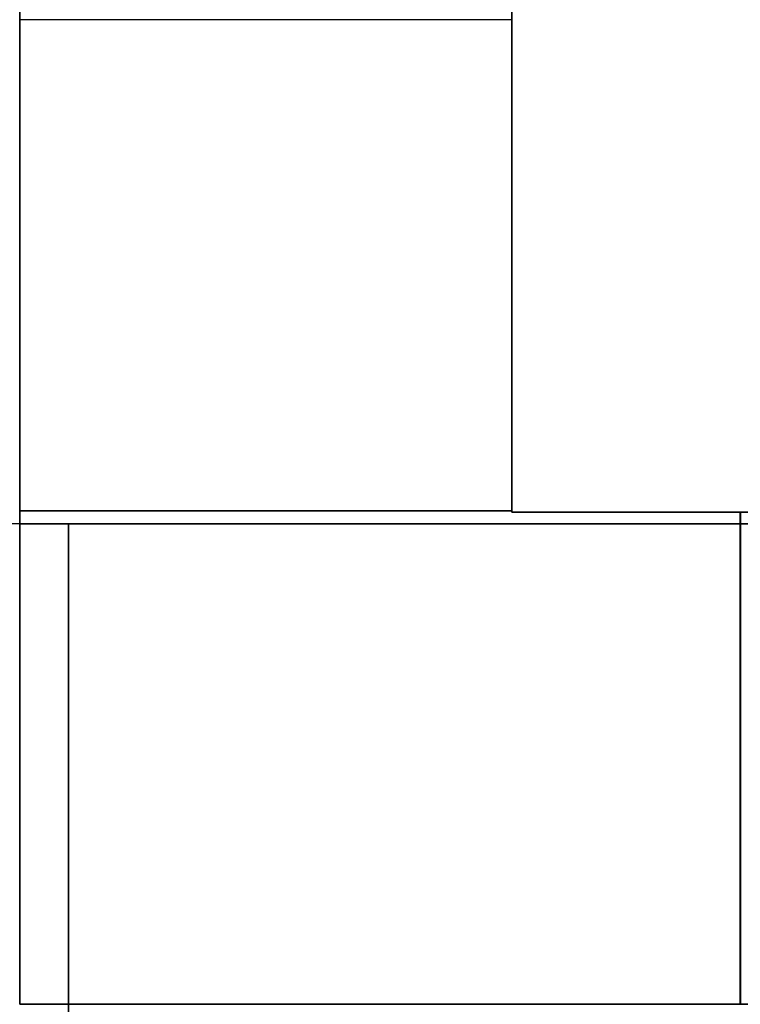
# Model space of a CAD drawing. Header units: millimetres. Extents: x -35 to 33166, y -35 to 31591.
# Tile 7 of 100: x 1232 to 1381, y 1119 to 1323. Entities that reach past the tile are written whole.
import ezdxf

# ---------------------------------------------------------------- set-up
doc = ezdxf.new("R2010")
doc.units = ezdxf.units.MM
doc.header["$LTSCALE"] = 25.4
doc.layers.get('0').update_dxf_attribs({"true_color": 0xffffff})
doc.layers.add('ICF - L1', color=7, linetype='Continuous', true_color=0xb4b464)
doc.layers.add('ICF - L2', color=7, linetype='Continuous', true_color=0x64ff64)

# ---------------------------------------------------------------- blocks, each defined once
blk = doc.blocks.new('Group8179')
for p, q in [((-571.55, -355.6, 457.2), (-571.55, -254, 457.2)), ((-571.55, -254, 457.2), (-571.55, -254, 0)), ((-571.55, -254, 0), (-571.55, -355.6, 0)), ((-571.55, -254, 0), (-254, -254, 0)), ((-571.55, -254, 457.2), (-254, -254, 457.2)), ((-254, -254, 0), (-254, -402.8, 0)), ((-254, -254, 457.2), (-254, -254, 0)), ((-254, -254, 457.2), (-254, -402.8, 457.2)), ((-571.55, -355.6, 0), (-571.55, -355.6, 457.2)), ((-571.55, -355.6, 0), (-355.6, -355.6, 0)), ((-355.6, -355.6, 457.2), (-571.55, -355.6, 457.2)), ((-355.6, -355.6, 0), (-355.6, -402.8, 0)), ((-355.6, -402.8, 457.2), (-355.6, -355.6, 457.2)), ((-355.6, -355.6, 457.2), (-355.6, -355.6, 0)), ((-254, -402.8, 457.2), (-355.6, -402.8, 457.2)), ((-355.6, -402.8, 457.2), (-355.6, -402.8, 0)), ((-355.6, -402.8, 0), (-254, -402.8, 0)), ((-254, -402.8, 0), (-254, -402.8, 457.2))]:
    blk.add_line(p, q)
blk = doc.blocks.new('6XR35_90_C_MSG#74')
blk.add_blockref('Group8179', (0, 0))
blk = doc.blocks.new('Group8176')
for p, q in [((-402.8, 0, 0), (-402.8, -101.6, 0)), ((-402.8, -101.6, 457.2), (-402.8, 0, 457.2)), ((-402.8, 0, 457.2), (-402.8, 0, 0)), ((0, 0, 457.2), (-402.8, 0, 457.2)), ((-402.8, 0, 0), (0, 0, 0)), ((-402.8, -101.6, 0), (-402.8, -101.6, 457.2)), ((-227.79, -101.6, 457.2), (-402.8, -101.6, 457.2)), ((-227.79, -101.6, 0), (-402.8, -101.6, 0))]:
    blk.add_line(p, q)
blk = doc.blocks.new('6XR35_90_C_MSG#73')
blk.add_blockref('Group8176', (0, 0))
blk = doc.blocks.new('Group7852')
for p, q in [((0, 0, 0), (0, -402.8, 0)), ((0, -402.8, 457.2), (0, 0, 457.2)), ((-101.6, -402.8, 0), (-101.6, -227.96, 0)), ((-101.6, -402.8, 457.2), (-101.6, -227.96, 457.2)), ((0, -402.8, 457.2), (-101.6, -402.8, 457.2)), ((-101.6, -402.8, 457.2), (-101.6, -402.8, 0)), ((-101.6, -402.8, 0), (0, -402.8, 0)), ((0, -402.8, 0), (0, -402.8, 457.2))]:
    blk.add_line(p, q)
blk = doc.blocks.new('6XR35_90_C_MSG#34')
blk.add_blockref('Group7852', (0, 0))
blk = doc.blocks.new('Group7854')
for p, q in [((-402.8, -254, 0), (-402.8, -355.6, 0)), ((-402.8, -355.6, 457.2), (-402.8, -254, 457.2)), ((-402.8, -254, 457.2), (-402.8, -254, 0)), ((-254, -254, 0), (-402.8, -254, 0)), ((-254, -254, 457.2), (-402.8, -254, 457.2)), ((-254, -254, 0), (-254, -571.55, 0)), ((-254, -254, 457.2), (-254, -254, 0)), ((-254, -254, 457.2), (-254, -571.55, 457.2)), ((-402.8, -355.6, 0), (-402.8, -355.6, 457.2)), ((-355.6, -355.6, 457.2), (-402.8, -355.6, 457.2)), ((-402.8, -355.6, 0), (-355.6, -355.6, 0)), ((-355.6, -571.55, 457.2), (-355.6, -355.6, 457.2)), ((-355.6, -355.6, 457.2), (-355.6, -355.6, 0)), ((-355.6, -355.6, 0), (-355.6, -571.55, 0)), ((-355.6, -571.55, 0), (-254, -571.55, 0)), ((-254, -571.55, 457.2), (-355.6, -571.55, 457.2)), ((-355.6, -571.55, 457.2), (-355.6, -571.55, 0)), ((-254, -571.55, 0), (-254, -571.55, 457.2))]:
    blk.add_line(p, q)
blk = doc.blocks.new('6XR35_90_C_MSG#35')
blk.add_blockref('Group7854', (0, 0))
blk = doc.blocks.new('Group8510')
for p, q in [((0, 0, 0), (0, -402.8, 0)), ((0, -402.8, 457.2), (0, 0, 457.2)), ((-101.6, -402.8, 0), (-101.6, -227.96, 0)), ((-101.6, -402.8, 457.2), (-101.6, -227.96, 457.2)), ((0, -402.8, 457.2), (-101.6, -402.8, 457.2)), ((-101.6, -402.8, 457.2), (-101.6, -402.8, 0)), ((-101.6, -402.8, 0), (0, -402.8, 0)), ((0, -402.8, 0), (0, -402.8, 457.2))]:
    blk.add_line(p, q)
blk = doc.blocks.new('6XR35_90_C_MSG#102')
blk.add_blockref('Group8510', (0, 0))
blk = doc.blocks.new('Group8681')
for p, q in [((-571.55, -254, 0), (-571.55, -355.6, 0)), ((-571.55, -355.6, 457.2), (-571.55, -254, 457.2)), ((-571.55, -254, 457.2), (-571.55, -254, 0)), ((-571.55, -254, 0), (-254, -254, 0)), ((-571.55, -254, 457.2), (-254, -254, 457.2)), ((-254, -254, 0), (-254, -402.8, 0)), ((-254, -254, 457.2), (-254, -254, 0)), ((-254, -254, 457.2), (-254, -402.8, 457.2)), ((-571.55, -355.6, 457.2), (-571.55, -355.6, 0)), ((-571.55, -355.6, 0), (-355.6, -355.6, 0)), ((-355.6, -355.6, 457.2), (-571.55, -355.6, 457.2)), ((-355.6, -355.6, 0), (-355.6, -402.8, 0)), ((-355.6, -402.8, 457.2), (-355.6, -355.6, 457.2)), ((-355.6, -355.6, 457.2), (-355.6, -355.6, 0)), ((-254, -402.8, 457.2), (-355.6, -402.8, 457.2)), ((-355.6, -402.8, 457.2), (-355.6, -402.8, 0)), ((-355.6, -402.8, 0), (-254, -402.8, 0)), ((-254, -402.8, 0), (-254, -402.8, 457.2))]:
    blk.add_line(p, q)
blk = doc.blocks.new('6XR35_90_C_MSG#139')
blk.add_blockref('Group8681', (0, 0))
blk = doc.blocks.new('Group8679')
for p, q in [((-402.8, 0, 0), (-402.8, -101.6, 0)), ((-402.8, -101.6, 457.2), (-402.8, 0, 457.2)), ((-402.8, 0, 457.2), (-402.8, 0, 0)), ((-402.8, 0, 0), (0, 0, 0)), ((0, 0, 457.2), (-402.8, 0, 457.2)), ((-402.8, -101.6, 0), (-402.8, -101.6, 457.2)), ((-227.79, -101.6, 0), (-402.8, -101.6, 0)), ((-227.79, -101.6, 457.2), (-402.8, -101.6, 457.2))]:
    blk.add_line(p, q)
blk = doc.blocks.new('6XR35_90_C_MSG#138')
blk.add_blockref('Group8679', (0, 0))
blk = doc.blocks.new('Group#1518')
for p, q in [((-101.6, -355.61, 457.2), (0, -355.6, 457.2)), ((-101.6, -355.61, 0), (-101.6, -355.61, 457.2)), ((-0.01, -355.62, 0), (-101.6, -355.61, 0)), ((-101.6, -402.8, 0), (-101.6, -355.61, 0)), ((-101.6, -402.8, 457.2), (-101.6, -355.61, 457.2)), ((0, -355.6, 457.2), (-0.01, -355.62, 0)), ((0, -402.8, 0), (-0.01, -355.62, 0)), ((0, -402.8, 457.2), (0, -355.6, 457.2)), ((-101.6, -402.8, 457.2), (-101.6, -402.8, 0)), ((-101.6, -402.8, 0), (0, -402.8, 0)), ((0, -402.8, 457.2), (-101.6, -402.8, 457.2)), ((0, -402.8, 0), (0, -402.8, 457.2))]:
    blk.add_line(p, q)
blk = doc.blocks.new('6XR35_90_C_MSG#174')
blk.add_blockref('Group#1518', (0, 0))
blk = doc.blocks.new('Group#1520')
for p, q in [((-402.8, -254, 0), (-402.8, -355.6, 0)), ((-402.8, -355.6, 457.2), (-402.8, -254, 457.2)), ((-402.8, -254, 457.2), (-402.8, -254, 0)), ((-254, -254, 0), (-402.8, -254, 0)), ((-254, -254, 457.2), (-402.8, -254, 457.2)), ((-254, -254, 0), (-254, -571.55, 0)), ((-254, -254, 457.2), (-254, -254, 0)), ((-254, -254, 457.2), (-254, -571.55, 457.2)), ((-402.8, -355.6, 0), (-402.8, -355.6, 457.2)), ((-402.8, -355.6, 0), (-355.6, -355.6, 0)), ((-355.6, -355.6, 457.2), (-402.8, -355.6, 457.2)), ((-355.6, -571.55, 457.2), (-355.6, -355.6, 457.2)), ((-355.6, -355.6, 457.2), (-355.6, -355.6, 0)), ((-355.6, -355.6, 0), (-355.6, -571.55, 0)), ((-355.6, -571.55, 0), (-355.6, -571.55, 457.2)), ((-355.6, -571.55, 0), (-254, -571.55, 0)), ((-254, -571.55, 457.2), (-355.6, -571.55, 457.2)), ((-254, -571.55, 0), (-254, -571.55, 457.2))]:
    blk.add_line(p, q)
blk = doc.blocks.new('6XR35_90_C_MSG#175')
blk.add_blockref('Group#1520', (0, 0))
blk = doc.blocks.new('Group9319')
for p, q in [((-571.55, -355.6, 457.2), (-571.55, -254, 457.2)), ((-571.55, -254, 457.2), (-571.55, -254, 0)), ((-571.55, -254, 0), (-571.55, -355.6, 0)), ((-571.55, -254, 0), (-254, -254, 0)), ((-571.55, -254, 457.2), (-254, -254, 457.2)), ((-254, -254, 0), (-254, -402.8, 0)), ((-254, -254, 457.2), (-254, -254, 0)), ((-254, -254, 457.2), (-254, -402.8, 457.2)), ((-571.55, -355.6, 0), (-355.6, -355.6, 0)), ((-355.6, -355.6, 457.2), (-571.55, -355.6, 457.2)), ((-571.55, -355.6, 457.2), (-571.55, -355.6, 0)), ((-355.6, -355.6, 457.2), (-355.6, -355.6, 0)), ((-355.6, -355.6, 0), (-355.6, -402.8, 0)), ((-355.6, -402.8, 457.2), (-355.6, -355.6, 457.2)), ((-254, -402.8, 457.2), (-355.6, -402.8, 457.2)), ((-355.6, -402.8, 457.2), (-355.6, -402.8, 0)), ((-355.6, -402.8, 0), (-254, -402.8, 0)), ((-254, -402.8, 0), (-254, -402.8, 457.2))]:
    blk.add_line(p, q)
blk = doc.blocks.new('6XR35_90_C_MSG#212')
blk.add_blockref('Group9319', (0, 0))
blk = doc.blocks.new('Group9317')
for p, q in [((-402.8, 0, 0), (-402.8, -101.6, 0)), ((-402.8, -101.6, 457.2), (-402.8, 0, 457.2)), ((-402.8, 0, 457.2), (-402.8, 0, 0)), ((-402.8, 0, 457.2), (0, 0, 457.2)), ((-402.8, 0, 0), (0, 0, 0)), ((-402.8, -101.6, 0), (-402.8, -101.6, 457.2)), ((-227.79, -101.6, 0), (-402.8, -101.6, 0)), ((-227.79, -101.6, 457.2), (-402.8, -101.6, 457.2))]:
    blk.add_line(p, q)
blk = doc.blocks.new('6XR35_90_C_MSG#211')
blk.add_blockref('Group9317', (0, 0))
blk = doc.blocks.new('Group#3581')
for p, q in [((0, 0, 0), (0, -402.8, 0)), ((0, 0, 457.2), (0, -402.8, 457.2)), ((-101.6, -402.8, 0), (-101.6, -227.96, 0)), ((-101.6, -402.8, 457.2), (-101.6, -227.96, 457.2)), ((0, -402.8, 457.2), (-101.6, -402.8, 457.2)), ((-101.6, -402.8, 457.2), (-101.6, -402.8, 0)), ((-101.6, -402.8, 0), (0, -402.8, 0)), ((0, -402.8, 0), (0, -402.8, 457.2))]:
    blk.add_line(p, q)
blk = doc.blocks.new('6XR35_90_C_MSG#244')
blk.add_blockref('Group#3581', (0, 0))
blk = doc.blocks.new('Group#3583')
for p, q in [((-402.8, -254, 0), (-402.8, -355.6, 0)), ((-402.8, -355.6, 457.2), (-402.8, -254, 457.2)), ((-402.8, -254, 457.2), (-402.8, -254, 0)), ((-254, -254, 0), (-402.8, -254, 0)), ((-254, -254, 457.2), (-402.8, -254, 457.2)), ((-254, -254, 0), (-254, -571.55, 0)), ((-254, -254, 457.2), (-254, -254, 0)), ((-254, -254, 457.2), (-254, -571.55, 457.2)), ((-402.8, -355.6, 0), (-402.8, -355.6, 457.2)), ((-402.8, -355.6, 0), (-355.6, -355.6, 0)), ((-355.6, -355.6, 457.2), (-402.8, -355.6, 457.2)), ((-355.6, -571.55, 457.2), (-355.6, -355.6, 457.2)), ((-355.6, -355.6, 457.2), (-355.6, -355.6, 0)), ((-355.6, -355.6, 0), (-355.6, -571.55, 0)), ((-355.6, -571.55, 0), (-355.6, -571.55, 457.2)), ((-355.6, -571.55, 0), (-254, -571.55, 0)), ((-254, -571.55, 457.2), (-355.6, -571.55, 457.2)), ((-254, -571.55, 0), (-254, -571.55, 457.2))]:
    blk.add_line(p, q)
blk = doc.blocks.new('6XR35_90_C_MSG#245')
blk.add_blockref('Group#3583', (0, 0))
blk = doc.blocks.new('Group10231')
for p, q in [((-402.8, -101.6, 457.2), (-402.8, 0, 457.2)), ((-402.8, 0, 457.2), (-402.8, 0, 0)), ((-402.8, 0, 0), (-402.8, -101.6, 0)), ((-355.63, -0.02, 0), (-402.8, 0, 0)), ((-355.6, 0, 457.2), (-402.8, 0, 457.2)), ((-355.63, -0.02, 0), (-355.6, 0, 457.2)), ((-355.6, 0, 457.2), (-355.6, -101.6, 457.2)), ((-355.62, -101.6, 0), (-355.63, -0.02, 0)), ((-402.8, -101.6, 0), (-402.8, -101.6, 457.2)), ((-355.62, -101.6, 0), (-402.8, -101.6, 0)), ((-355.6, -101.6, 457.2), (-402.8, -101.6, 457.2)), ((-355.6, -101.6, 457.2), (-355.62, -101.6, 0))]:
    blk.add_line(p, q)
blk = doc.blocks.new('6XR35_90_C_MSG#284')
blk.add_blockref('Group10231', (0, 0))
blk = doc.blocks.new('Group#4044')
for p, q in [((-355.88, -254, 98.33), (-571.55, -254, 98.33)), ((-571.55, -254, 98.33), (-571.55, -355.59, 98.33)), ((-571.55, -254, 250.87), (-355.88, -254, 250.87)), ((-571.55, -355.59, 250.87), (-571.55, -254, 250.87)), ((-571.55, -254, 98.33), (-571.55, -254, 0)), ((-571.55, -254, 0), (-571.55, -355.6, 0)), ((-571.55, -355.6, 457.2), (-571.55, -254, 457.2)), ((-571.55, -254, 457.2), (-571.55, -254, 250.87)), ((-571.55, -254, 457.2), (-254, -254, 457.2)), ((-571.55, -254, 0), (-254, -254, 0)), ((-355.88, -355.6, 98.33), (-355.88, -254, 98.33)), ((-355.88, -254, 250.87), (-355.88, -355.6, 250.87)), ((-355.88, -254, 250.87), (-355.88, -254, 98.33)), ((-254, -254, 0), (-254, -402.8, 0)), ((-254, -254, 0), (-254, -254, 457.2)), ((-254, -254, 457.2), (-254, -402.8, 457.2)), ((-571.55, -355.6, 457.2), (-571.55, -355.59, 250.87)), ((-571.55, -355.59, 250.87), (-355.88, -355.6, 250.87)), ((-355.88, -355.6, 98.33), (-571.55, -355.59, 98.33)), ((-571.55, -355.59, 98.33), (-571.55, -355.6, 0)), ((-571.55, -355.6, 0), (-355.6, -355.6, 0)), ((-355.6, -355.6, 457.2), (-571.55, -355.6, 457.2)), ((-355.88, -355.6, 98.33), (-355.88, -355.6, 250.87)), ((-355.6, -355.6, 457.2), (-355.6, -355.6, 0)), ((-355.6, -355.6, 0), (-355.6, -402.8, 0)), ((-355.6, -402.8, 457.2), (-355.6, -355.6, 457.2)), ((-254, -402.8, 457.2), (-355.6, -402.8, 457.2)), ((-355.6, -402.8, 457.2), (-355.6, -402.8, 0)), ((-355.6, -402.8, 0), (-254, -402.8, 0)), ((-254, -402.8, 0), (-254, -402.8, 457.2))]:
    blk.add_line(p, q)
blk = doc.blocks.new('6XR35_90_C_MSG#285')
blk.add_blockref('Group#4044', (0, 0))
blk = doc.blocks.new('Group3573')
at = {"layer": 'ICF - L1', "extrusion": (0, 0, -1), "zscale": -1}
for name, p, rotation in [('6XR35_90_C_MSG#74', (-977.91, 865.42, -357.2), 270), ('6XR35_90_C_MSG#139', (-977.91, 865.42, -1271.6), 270), ('6XR35_90_C_MSG#212', (-977.91, 865.42, -2186), 270), ('6XR35_90_C_MSG#285', (-977.91, 865.42, -3100.4), 270), ('6XR35_90_C_MSG#34', (-1783.51, 1221.02, 100), 89.99999999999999), ('6XR35_90_C_MSG#102', (-1783.51, 1221.02, -814.4), 89.99999999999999), ('6XR35_90_C_MSG#174', (-1783.51, 1221.02, -1728.8), 89.99999999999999), ('6XR35_90_C_MSG#244', (-1783.51, 1221.02, -2643.2), 89.99999999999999)]:
    blk.add_blockref(name, p, dxfattribs=dict(at, rotation=rotation))
at = {"layer": 'ICF - L1', "rotation": 180}
for name, p in [('6XR35_90_C_MSG#35', (977.91, 865.42, -100)), ('6XR35_90_C_MSG#35', (977.91, 865.42, 814.4)), ('6XR35_90_C_MSG#175', (977.91, 865.42, 1728.8)), ('6XR35_90_C_MSG#245', (977.91, 865.42, 2643.2))]:
    blk.add_blockref(name, p, dxfattribs=at)
at = {"layer": 'ICF - L1'}
for name, p in [('6XR35_90_C_MSG#73', (1783.51, 1221.02, 357.2)), ('6XR35_90_C_MSG#138', (1783.51, 1221.02, 1271.6)), ('6XR35_90_C_MSG#211', (1783.51, 1221.02, 2186)), ('6XR35_90_C_MSG#284', (1783.51, 1221.02, 3100.4))]:
    blk.add_blockref(name, p, dxfattribs=at)
blk = doc.blocks.new('Group9670')
for p, q in [((0, 1071.3, 0), (-101.6, 1071.3, 0)), ((0, 614.1, 457.2), (0, 1071.3, 0)), ((0, 1071.3, 0), (0, 0, 0))]:
    blk.add_line(p, q)
blk = doc.blocks.new('6XR35_96_S#1_CUT_52_625_MSG')
blk.add_blockref('Group9670', (0, 0))
blk = doc.blocks.new('Group9359')
for p, q in [((0, 1477.7, 457.2), (0, 1741.7, 193.2)), ((0, 0, 0), (0, 1741.7, 0)), ((-101.6, 1477.7, 457.2), (0, 1477.7, 457.2)), ((0, 0, 457.2), (0, 1477.7, 457.2))]:
    blk.add_line(p, q)
blk = doc.blocks.new('6XR35_96_S#1_CUT_68_625_MSG')
blk.add_blockref('Group9359', (0, 0))
blk = doc.blocks.new('Group9727')
for p, q in [((-402.8, -254, 0), (-402.8, -355.6, 0)), ((-402.8, -355.6, 457.2), (-402.8, -254, 457.2)), ((-402.8, -254, 457.2), (-402.8, -254, 0)), ((-254, -254, 457.2), (-402.8, -254, 457.2)), ((-254, -254, 0), (-402.8, -254, 0)), ((-254, -532.5, 0), (-254, -254, 0)), ((-254, -254, 457.2), (-254, -254, 0)), ((-254, -254, 457.2), (-254, -532.5, 457.2)), ((-402.8, -355.6, 0), (-402.8, -355.6, 457.2)), ((-355.6, -355.6, 457.2), (-402.8, -355.6, 457.2)), ((-402.8, -355.6, 0), (-355.6, -355.6, 0)), ((-355.6, -355.6, 0), (-355.6, -532.5, 0)), ((-355.6, -532.5, 457.2), (-355.6, -355.6, 457.2)), ((-355.6, -355.6, 457.2), (-355.6, -355.6, 0)), ((-355.6, -532.5, 0), (-355.6, -532.5, 457.2)), ((-254, -532.5, 0), (-355.6, -532.5, 0)), ((-355.6, -532.5, 457.2), (-254, -532.5, 457.2)), ((-254, -532.5, 457.2), (-254, -532.5, 0))]:
    blk.add_line(p, q)
blk = doc.blocks.new('6XR35_90_C#3_FC_1hdshr_MSG')
blk.add_blockref('Group9727', (0, 0))
blk = doc.blocks.new('Group9725')
for p, q in [((0, 0, 0), (0, -402.8, 0)), ((0, -402.8, 457.2), (0, 0, 457.2)), ((0, -402.8, 457.2), (-101.6, -402.8, 457.2)), ((-101.6, -402.8, 0), (0, -402.8, 0)), ((0, -402.8, 0), (0, -402.8, 457.2))]:
    blk.add_line(p, q)
blk = doc.blocks.new('6XR35_90_C#3_MSG#49')
blk.add_blockref('Group9725', (0, 0))
blk = doc.blocks.new('Group#3800')
for p, q in [((-402.81, -254, 0), (-402.81, -355.6, 0)), ((-402.81, -355.6, 457.2), (-402.81, -254, 457.2)), ((-402.81, -254, 457.2), (-402.81, -254, 0)), ((-254, -254, 0), (-402.81, -254, 0)), ((-254, -254, 457.2), (-402.81, -254, 457.2)), ((-254, -532.5, 0), (-254, -254, 0)), ((-254, -254, 457.2), (-254, -254, 0)), ((-254, -254, 457.2), (-254, -532.5, 457.2)), ((-402.81, -355.6, 0), (-402.81, -355.6, 457.2)), ((-402.81, -355.6, 0), (-355.6, -355.6, 0)), ((-355.6, -355.6, 457.2), (-402.81, -355.6, 457.2)), ((-355.6, -355.6, 0), (-355.6, -532.5, 0)), ((-355.6, -532.5, 457.2), (-355.6, -355.6, 457.2)), ((-355.6, -355.6, 457.2), (-355.6, -355.6, 0)), ((-355.6, -532.5, 0), (-355.6, -532.5, 457.2)), ((-254, -532.5, 0), (-355.6, -532.5, 0)), ((-355.6, -532.5, 457.2), (-254, -532.5, 457.2)), ((-254, -532.5, 457.2), (-254, -532.5, 0))]:
    blk.add_line(p, q)
blk = doc.blocks.new('6XR35_90_C#3_FC_mlmx2_MSG')
blk.add_blockref('Group#3800', (0, 0))
blk = doc.blocks.new('Group#3792')
for p, q in [((0, 0, 0), (0, -402.8, 0)), ((0, -402.8, 457.2), (0, 0, 457.2)), ((0, -402.8, 457.2), (-101.6, -402.8, 457.2)), ((-101.6, -402.8, 0), (0, -402.8, 0)), ((0, -402.8, 0), (0, -402.8, 457.2))]:
    blk.add_line(p, q)
blk = doc.blocks.new('6XR35_90_C#3_MSG#19')
blk.add_blockref('Group#3792', (0, 0))
blk = doc.blocks.new('Group9465')
for p, q in [((-457.3, -355.6, 0), (-457.3, -254, 0)), ((-457.3, -254, 0), (-254, -254, 0)), ((-457.3, -355.6, 457.2), (-457.3, -254, 457.2)), ((-457.3, -254, 457.2), (-457.3, -254, 0)), ((-457.3, -254, 457.2), (-254, -254, 457.2)), ((-254, -254, 0), (-254, -402.8, 0)), ((-254, -254, 457.2), (-254, -254, 0)), ((-254, -254, 457.2), (-254, -402.8, 457.2)), ((-457.3, -355.6, 0), (-355.6, -355.6, 0)), ((-355.6, -355.6, 457.2), (-457.3, -355.6, 457.2)), ((-457.3, -355.6, 457.2), (-457.3, -355.6, 0)), ((-355.6, -402.8, 0), (-355.6, -355.6, 0)), ((-355.6, -402.8, 457.2), (-355.6, -355.6, 457.2)), ((-355.6, -355.6, 457.2), (-355.6, -355.6, 0)), ((-254, -402.8, 457.2), (-355.6, -402.8, 457.2)), ((-355.6, -402.8, 457.2), (-355.6, -402.8, 0)), ((-355.6, -402.8, 0), (-254, -402.8, 0)), ((-254, -402.8, 0), (-254, -402.8, 457.2))]:
    blk.add_line(p, q)
blk = doc.blocks.new('6XR35_90_C#3_FC_h89m6_MSG')
blk.add_blockref('Group9465', (0, 0))
blk = doc.blocks.new('Group9463')
for p, q in [((-402.81, 0, 0), (-402.81, -101.6, 0)), ((-402.81, -101.6, 457.2), (-402.81, 0, 457.2)), ((-402.81, 0, 457.2), (-402.81, 0, 0)), ((-402.81, 0, 0), (0, 0, 0)), ((0, 0, 457.2), (-402.81, 0, 457.2)), ((-402.81, -101.6, 0), (-402.81, -101.6, 457.2)), ((-227.79, -101.6, 0), (-402.81, -101.6, 0)), ((-227.79, -101.6, 457.2), (-402.81, -101.6, 457.2))]:
    blk.add_line(p, q)
blk = doc.blocks.new('6XR35_90_C#3_MSG#40')
blk.add_blockref('Group9463', (0, 0))
blk = doc.blocks.new('Group9898')
for p, q in [((-457.3, -254, 457.2), (-254, -254, 457.2)), ((-457.3, -355.6, 457.2), (-457.3, -254, 457.2)), ((-457.3, -355.6, 0), (-457.3, -254, 0)), ((-457.3, -254, 0), (-254, -254, 0)), ((-457.3, -254, 457.2), (-457.3, -254, 0)), ((-254, -254, 0), (-254, -402.81, 0)), ((-254, -254, 457.2), (-254, -254, 0)), ((-254, -254, 457.2), (-254, -402.81, 457.2)), ((-355.6, -355.6, 457.2), (-457.3, -355.6, 457.2)), ((-457.3, -355.6, 457.2), (-457.3, -355.6, 0)), ((-457.3, -355.6, 0), (-355.6, -355.6, 0)), ((-355.6, -402.81, 0), (-355.6, -355.6, 0)), ((-355.6, -402.81, 457.2), (-355.6, -355.6, 457.2)), ((-355.6, -355.6, 457.2), (-355.6, -355.6, 0)), ((-254, -402.81, 457.2), (-355.6, -402.81, 457.2)), ((-355.6, -402.81, 457.2), (-355.6, -402.81, 0)), ((-355.6, -402.81, 0), (-254, -402.81, 0)), ((-254, -402.81, 0), (-254, -402.81, 457.2))]:
    blk.add_line(p, q)
blk = doc.blocks.new('6XR35_90_C#3_FC_3awahn_MSG')
blk.add_blockref('Group9898', (0, 0))
blk = doc.blocks.new('Group10011')
for p, q in [((-402.8, -254, 0), (-402.8, -355.6, 0)), ((-402.8, -355.6, 457.2), (-402.8, -254, 457.2)), ((-402.8, -254, 457.2), (-402.8, -254, 0)), ((-254, -254, 0), (-402.8, -254, 0)), ((-254, -254, 457.2), (-402.8, -254, 457.2)), ((-254, -532.5, 0), (-254, -254, 0)), ((-254, -254, 457.2), (-254, -254, 0)), ((-254, -254, 457.2), (-254, -532.5, 457.2)), ((-402.8, -355.6, 0), (-402.8, -355.6, 457.2)), ((-402.8, -355.6, 0), (-355.6, -355.6, 0)), ((-355.6, -355.6, 457.2), (-402.8, -355.6, 457.2)), ((-355.6, -355.6, 0), (-355.6, -532.5, 0)), ((-355.6, -532.5, 457.2), (-355.6, -355.6, 457.2)), ((-355.6, -355.6, 457.2), (-355.6, -355.6, 0)), ((-355.6, -532.5, 0), (-355.6, -532.5, 457.2)), ((-254, -532.5, 0), (-355.6, -532.5, 0)), ((-355.6, -532.5, 457.2), (-254, -532.5, 457.2)), ((-254, -532.5, 457.2), (-254, -532.5, 0))]:
    blk.add_line(p, q)
blk = doc.blocks.new('6XR35_90_C#3_FC_ei03fy_MSG')
blk.add_blockref('Group10011', (0, 0))
blk = doc.blocks.new('Group10175')
for p, q in [((-457.3, -355.6, 0), (-457.3, -254, 0)), ((-457.3, -254, 0), (-254, -254, 0)), ((-457.3, -254, 457.2), (-254, -254, 457.2)), ((-457.3, -355.6, 457.2), (-457.3, -254, 457.2)), ((-457.3, -254, 457.2), (-457.3, -254, 0)), ((-254, -254, 0), (-254, -402.8, 0)), ((-254, -254, 457.2), (-254, -254, 0)), ((-254, -254, 457.2), (-254, -402.8, 457.2)), ((-457.3, -355.6, 0), (-355.6, -355.6, 0)), ((-355.6, -355.6, 457.2), (-457.3, -355.6, 457.2)), ((-457.3, -355.6, 457.2), (-457.3, -355.6, 0)), ((-355.6, -402.8, 0), (-355.6, -355.6, 0)), ((-355.6, -402.8, 457.2), (-355.6, -355.6, 457.2)), ((-355.6, -355.6, 457.2), (-355.6, -355.6, 0)), ((-254, -402.8, 457.2), (-355.6, -402.8, 457.2)), ((-355.6, -402.8, 457.2), (-355.6, -402.8, 0)), ((-355.6, -402.8, 0), (-254, -402.8, 0)), ((-254, -402.8, 0), (-254, -402.8, 457.2))]:
    blk.add_line(p, q)
blk = doc.blocks.new('6XR35_90_C#3_FC_a51q4m_MSG')
blk.add_blockref('Group10175', (0, 0))
blk = doc.blocks.new('Group10173')
for p, q in [((-402.81, 0, 0), (-402.81, -101.6, 0)), ((-402.81, -101.6, 457.2), (-402.81, 0, 457.2)), ((-402.81, 0, 457.2), (-402.81, 0, 0)), ((-402.81, 0, 0), (0, 0, 0)), ((0, 0, 457.2), (-402.81, 0, 457.2)), ((-402.81, -101.6, 0), (-402.81, -101.6, 457.2)), ((-227.79, -101.6, 0), (-402.81, -101.6, 0)), ((-227.79, -101.6, 457.2), (-402.81, -101.6, 457.2))]:
    blk.add_line(p, q)
blk = doc.blocks.new('6XR35_90_C#3_MSG#79')
blk.add_blockref('Group10173', (0, 0))
blk = doc.blocks.new('Group10450')
for p, q in [((-2.42, 0, 124.2), (-2.42, -402.81, 124.2)), ((-2.42, 0, 457.2), (-2.42, -402.81, 457.2)), ((0, -402.81, 124.2), (0, 0, 124.2)), ((0, 0, 0), (0, -402.81, 0)), ((-101.6, -402.81, 0), (-101.6, -227.96, 0)), ((-101.6, -402.81, 457.2), (-101.6, -227.96, 457.2)), ((-2.42, -402.81, 457.2), (-101.6, -402.81, 457.2)), ((-101.6, -402.81, 457.2), (-101.6, -402.81, 0)), ((-101.6, -402.81, 0), (0, -402.81, 0)), ((-2.42, -402.81, 124.2), (0, -402.81, 124.2)), ((-2.42, -402.81, 457.2), (-2.42, -402.81, 124.2)), ((0, -402.81, 0), (0, -402.81, 124.2))]:
    blk.add_line(p, q)
blk = doc.blocks.new('6XR35_90_C#3_MSG#102')
blk.add_blockref('Group10450', (0, 0))
blk = doc.blocks.new('Group10454')
for p, q in [((-402.8, -353.18, 457.2), (-402.8, -254, 457.2)), ((-402.8, -254, 457.2), (-402.8, -254, 0)), ((-402.8, -254, 0), (-402.8, -355.6, 0)), ((-254, -254, 0), (-402.8, -254, 0)), ((-254, -254, 457.2), (-402.8, -254, 457.2)), ((-254, -532.5, 0), (-254, -254, 0)), ((-254, -254, 0), (-254, -254, 457.2)), ((-254, -353.18, 457.2), (-254, -254, 457.2)), ((-254, -353.18, 124.2), (-402.8, -353.18, 124.2)), ((-402.8, -353.18, 124.2), (-402.8, -355.6, 124.2)), ((-254, -353.18, 457.2), (-402.8, -353.18, 457.2)), ((-402.8, -353.18, 457.2), (-402.8, -353.18, 124.2)), ((-254, -532.5, 124.2), (-254, -353.18, 124.2)), ((-254, -353.18, 124.2), (-254, -353.18, 457.2)), ((-402.8, -355.6, 124.2), (-355.6, -355.6, 124.2)), ((-402.8, -355.6, 0), (-402.8, -355.6, 124.2)), ((-402.8, -355.6, 0), (-355.6, -355.6, 0)), ((-355.6, -355.6, 124.2), (-355.6, -532.5, 124.2)), ((-355.6, -355.6, 124.2), (-355.6, -355.6, 0)), ((-355.6, -355.6, 0), (-355.6, -532.5, 0)), ((-355.6, -532.5, 124.2), (-254, -532.5, 124.2)), ((-355.6, -532.5, 0), (-355.6, -532.5, 124.2)), ((-355.6, -532.5, 0), (-254, -532.5, 0)), ((-254, -532.5, 0), (-254, -532.5, 124.2))]:
    blk.add_line(p, q)
blk = doc.blocks.new('6XR35_90_C#3_FC_avu7r8_MSG')
blk.add_blockref('Group10454', (0, 0))
blk = doc.blocks.new('Group#5031')
for p, q in [((-402.81, -2.42, 263.01), (-208.62, -2.42, 457.2)), ((0, -2.42, 0), (-402.81, -2.42, 0)), ((-402.81, -2.42, 0), (-402.81, -2.42, 263.01)), ((-402.81, -2.42, 263.01), (-402.81, -101.6, 263.01)), ((-402.81, -2.42, 0), (-402.81, -101.6, 0)), ((-402.81, -101.6, 263.01), (-227.79, -101.6, 438.03)), ((-402.81, -101.6, 0), (-402.81, -101.6, 263.01)), ((-402.81, -101.6, 0), (-227.79, -101.6, 0))]:
    blk.add_line(p, q)
blk = doc.blocks.new('6XR35_90_C#3_MSG#112')
blk.add_blockref('Group#5031', (0, 0))
blk = doc.blocks.new('Group10885')
for p, q in [((-353.18, -402.8, 263.01), (-353.18, -254, 114.21)), ((-353.18, -254, 114.21), (-353.18, -254, 0)), ((-353.18, -254, 0), (-353.18, -402.8, 0)), ((-254, -254, 114.21), (-353.18, -254, 114.21)), ((-353.18, -254, 0), (-254, -254, 0)), ((-254, -402.8, 263.01), (-254, -254, 114.21)), ((-254, -254, 0), (-254, -402.8, 0)), ((-254, -254, 114.21), (-254, -254, 0)), ((-353.18, -402.8, 0), (-353.18, -402.8, 263.01)), ((-353.18, -402.8, 263.01), (-254, -402.8, 263.01)), ((-353.18, -402.8, 0), (-254, -402.8, 0)), ((-254, -402.8, 0), (-254, -402.8, 263.01))]:
    blk.add_line(p, q)
blk = doc.blocks.new('6XR35_90_C#3_FC_ca7u1j_MSG')
blk.add_blockref('Group10885', (0, 0))
blk = doc.blocks.new('Group3664')
at = {"layer": 'ICF - L2'}
for name, p, rotation in [('6XR35_90_C#3_FC_1hdshr_MSG', (977.91, 865.42, 4472), 180), ('6XR35_90_C#3_FC_mlmx2_MSG', (977.91, 865.42, 3557.6), 180), ('6XR35_90_C#3_FC_ei03fy_MSG', (977.91, 865.42, 5386.4), 180), ('6XR35_90_C#3_FC_avu7r8_MSG', (977.91, 865.42, 6300.8), 180), ('6XR35_96_S#1_CUT_68_625_MSG', (2719.6, 1218.6, 6425), 90), ('6XR35_96_S#1_CUT_52_625_MSG', (2313.2, 1218.6, 6882.2), 90)]:
    blk.add_blockref(name, p, dxfattribs=dict(at, rotation=rotation))
at = {"layer": 'ICF - L2', "extrusion": (0, 0, -1), "zscale": -1}
for name, p, rotation in [('6XR35_90_C#3_FC_h89m6_MSG', (-977.91, 865.42, -4014.8), 270), ('6XR35_90_C#3_FC_3awahn_MSG', (-977.91, 865.42, -4929.2), 270), ('6XR35_90_C#3_FC_a51q4m_MSG', (-977.91, 865.42, -5843.6), 270), ('6XR35_90_C#3_MSG#102', (-1783.52, 1221.02, -6300.8), 89.99999999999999), ('6XR35_90_C#3_MSG#49', (-1783.52, 1221.02, -4472), 89.99999999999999), ('6XR35_90_C#3_MSG#19', (-1783.52, 1221.02, -3557.6), 89.99999999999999), ('6XR35_90_C#3_MSG#49', (-1783.52, 1221.02, -5386.4), 89.99999999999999), ('6XR35_90_C#3_FC_ca7u1j_MSG', (-977.91, 865.42, -6758), 270)]:
    blk.add_blockref(name, p, dxfattribs=dict(at, rotation=rotation))
at = {"layer": 'ICF - L2'}
for name, p in [('6XR35_90_C#3_MSG#40', (1783.52, 1221.02, 4014.8)), ('6XR35_90_C#3_MSG#79', (1783.52, 1221.02, 5843.6)), ('6XR35_90_C#3_MSG#112', (1783.52, 1221.02, 6758))]:
    blk.add_blockref(name, p, dxfattribs=at)

msp = doc.modelspace()

# ---------------------------------------------------------------- block references
for name in ['Group3573', 'Group3664']:
    msp.add_blockref(name, (0, 0))

doc.saveas('drawing.dxf')
